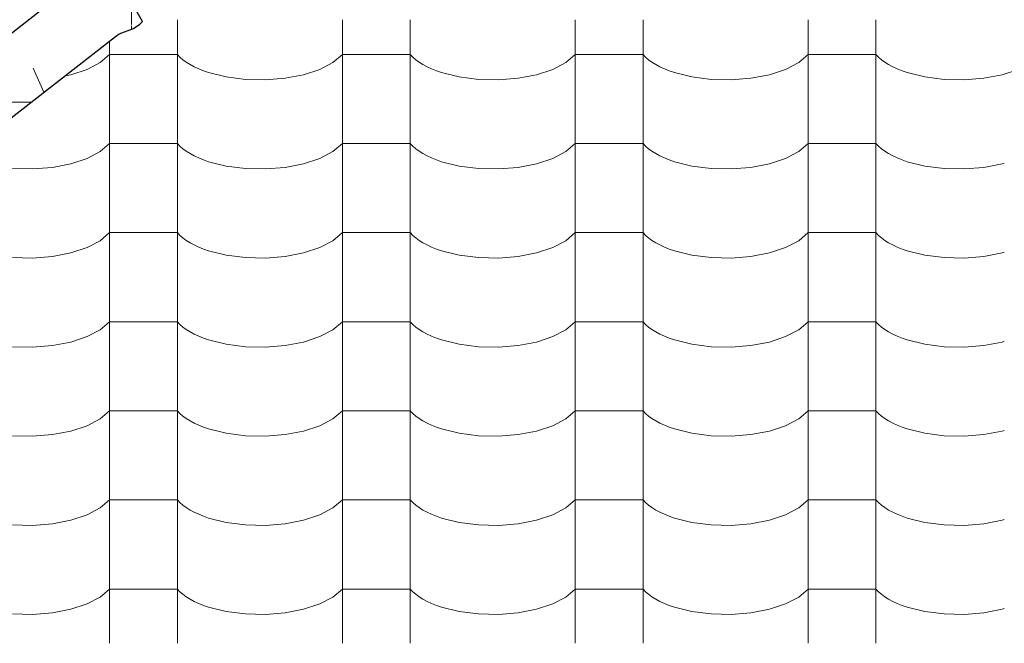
# Model space of a CAD drawing. Header units: millimetres. Extents: x -36478 to 31050, y -14815 to 11827.
# Tile 215 of 256: x -15970 to -15273, y 9166 to 9608. Entities that reach past the tile are written whole.
import ezdxf

# ---------------------------------------------------------------- set-up
doc = ezdxf.new("R2010")
doc.units = ezdxf.units.MM
doc.header["$MEASUREMENT"] = 0
doc.linetypes.add('Wipeout_Contour', pattern=[1000, 0, -1000])
for name, color, linetype in [('Nové_Konstrukce - krov', 7, 'Continuous'), ('Nové_Konstrukce - střechy a skořepiny', 7, 'Continuous'), ('Nové_Výplně - Povrchové', 7, 'Continuous')]:
    doc.layers.add(name, color=color, linetype=linetype)

# ---------------------------------------------------------------- blocks, each defined once
blk = doc.blocks.new('*X13')
at = {"layer": 'Nové_Výplně - Povrchové', "color": 21, "linetype": 'Continuous', "lineweight": 20, "true_color": 0xffaaaa}
for p, q in [((-15906.72, 9607.81), (-15906.72, 9544.94)), ((-15858.69, 9607.81), (-15858.69, 9544.94)), ((-15741.72, 9607.81), (-15741.72, 9544.94)), ((-15693.69, 9607.81), (-15693.69, 9544.94)), ((-15576.72, 9607.81), (-15576.72, 9544.94)), ((-15528.69, 9607.81), (-15528.69, 9544.94)), ((-15411.72, 9607.81), (-15411.72, 9544.94)), ((-15363.69, 9607.81), (-15363.69, 9544.94)), ((-15913.39, 9577.59), (-15906.72, 9583.28)), ((-15882.71, 9583.28), (-15906.72, 9583.28)), ((-15858.69, 9583.28), (-15882.71, 9583.28)), ((-15858.69, 9583.28), (-15856.86, 9581.39)), ((-15856.86, 9581.39), (-15854.74, 9579.56)), ((-15748.39, 9577.59), (-15741.72, 9583.28)), ((-15717.71, 9583.28), (-15741.72, 9583.28)), ((-15693.69, 9583.28), (-15717.71, 9583.28)), ((-15693.69, 9583.28), (-15691.86, 9581.39)), ((-15691.86, 9581.39), (-15689.74, 9579.56)), ((-15583.39, 9577.59), (-15576.72, 9583.28)), ((-15552.71, 9583.28), (-15576.72, 9583.28)), ((-15528.69, 9583.28), (-15552.71, 9583.28)), ((-15528.69, 9583.28), (-15526.86, 9581.39)), ((-15526.86, 9581.39), (-15524.74, 9579.56)), ((-15418.39, 9577.59), (-15411.72, 9583.28)), ((-15387.71, 9583.28), (-15411.72, 9583.28)), ((-15363.69, 9583.28), (-15387.71, 9583.28)), ((-15363.69, 9583.28), (-15361.86, 9581.39)), ((-15361.86, 9581.39), (-15359.74, 9579.56)), ((-15934.18, 9568.93), (-15922.7, 9572.73)), ((-15922.7, 9572.73), (-15913.39, 9577.59)), ((-15854.74, 9579.56), (-15852.34, 9577.8)), ((-15852.34, 9577.8), (-15849.65, 9576.13)), ((-15849.65, 9576.13), (-15846.71, 9574.55)), ((-15846.71, 9574.55), (-15843.53, 9573.07)), ((-15843.53, 9573.07), (-15840.12, 9571.7)), ((-15769.18, 9568.93), (-15757.7, 9572.73)), ((-15757.7, 9572.73), (-15748.39, 9577.59)), ((-15689.74, 9579.56), (-15687.34, 9577.8)), ((-15687.34, 9577.8), (-15684.65, 9576.13)), ((-15684.65, 9576.13), (-15681.71, 9574.55)), ((-15681.71, 9574.55), (-15678.53, 9573.07)), ((-15678.53, 9573.07), (-15675.12, 9571.7)), ((-15604.18, 9568.93), (-15592.7, 9572.73)), ((-15592.7, 9572.73), (-15583.39, 9577.59)), ((-15524.74, 9579.56), (-15522.34, 9577.8)), ((-15522.34, 9577.8), (-15519.65, 9576.13)), ((-15519.65, 9576.13), (-15516.71, 9574.55)), ((-15516.71, 9574.55), (-15513.53, 9573.07)), ((-15513.53, 9573.07), (-15510.12, 9571.7)), ((-15439.18, 9568.93), (-15427.7, 9572.73)), ((-15427.7, 9572.73), (-15418.39, 9577.59)), ((-15359.74, 9579.56), (-15357.34, 9577.8)), ((-15357.34, 9577.8), (-15354.65, 9576.13)), ((-15354.65, 9576.13), (-15351.71, 9574.55)), ((-15351.71, 9574.55), (-15348.53, 9573.07)), ((-15348.53, 9573.07), (-15345.12, 9571.7)), ((-15274.18, 9568.93), (-15262.7, 9572.73)), ((-15961.21, 9565.27), (-15947.24, 9566.41)), ((-15947.24, 9566.41), (-15934.18, 9568.93)), ((-15840.12, 9571.7), (-15836.5, 9570.45)), ((-15836.5, 9570.45), (-15824.05, 9567.35)), ((-15824.05, 9567.35), (-15810.39, 9565.59)), ((-15796.21, 9565.27), (-15782.24, 9566.41)), ((-15782.24, 9566.41), (-15769.18, 9568.93)), ((-15675.12, 9571.7), (-15671.5, 9570.45)), ((-15671.5, 9570.45), (-15659.05, 9567.35)), ((-15659.05, 9567.35), (-15645.39, 9565.59)), ((-15631.21, 9565.27), (-15617.24, 9566.41)), ((-15617.24, 9566.41), (-15604.18, 9568.93)), ((-15510.12, 9571.7), (-15506.5, 9570.45)), ((-15506.5, 9570.45), (-15494.05, 9567.35)), ((-15494.05, 9567.35), (-15480.39, 9565.59)), ((-15466.21, 9565.27), (-15452.24, 9566.41)), ((-15452.24, 9566.41), (-15439.18, 9568.93)), ((-15345.12, 9571.7), (-15341.5, 9570.45)), ((-15341.5, 9570.45), (-15329.05, 9567.35)), ((-15329.05, 9567.35), (-15315.39, 9565.59)), ((-15301.21, 9565.27), (-15287.24, 9566.41)), ((-15287.24, 9566.41), (-15274.18, 9568.93)), ((-15975.39, 9565.59), (-15961.21, 9565.27)), ((-15810.39, 9565.59), (-15796.21, 9565.27)), ((-15645.39, 9565.59), (-15631.21, 9565.27)), ((-15480.39, 9565.59), (-15466.21, 9565.27)), ((-15315.39, 9565.59), (-15301.21, 9565.27)), ((-15906.72, 9544.71), (-15906.72, 9481.83)), ((-15858.69, 9544.71), (-15858.69, 9481.83)), ((-15741.72, 9544.71), (-15741.72, 9481.83)), ((-15693.69, 9544.71), (-15693.69, 9481.83)), ((-15576.72, 9544.71), (-15576.72, 9481.83)), ((-15528.69, 9544.71), (-15528.69, 9481.83)), ((-15411.72, 9544.71), (-15411.72, 9481.83)), ((-15363.69, 9544.71), (-15363.69, 9481.83)), ((-15913.39, 9514.49), (-15906.72, 9520.18)), ((-15882.71, 9520.18), (-15906.72, 9520.18)), ((-15858.69, 9520.18), (-15882.71, 9520.18)), ((-15858.69, 9520.18), (-15856.86, 9518.28)), ((-15856.86, 9518.28), (-15854.74, 9516.45)), ((-15748.39, 9514.49), (-15741.72, 9520.18)), ((-15717.71, 9520.18), (-15741.72, 9520.18)), ((-15693.69, 9520.18), (-15717.71, 9520.18)), ((-15693.69, 9520.18), (-15691.86, 9518.28)), ((-15691.86, 9518.28), (-15689.74, 9516.45)), ((-15583.39, 9514.49), (-15576.72, 9520.18)), ((-15552.71, 9520.18), (-15576.72, 9520.18)), ((-15528.69, 9520.18), (-15552.71, 9520.18)), ((-15528.69, 9520.18), (-15526.86, 9518.28)), ((-15526.86, 9518.28), (-15524.74, 9516.45)), ((-15418.39, 9514.49), (-15411.72, 9520.18)), ((-15387.71, 9520.18), (-15411.72, 9520.18)), ((-15363.69, 9520.18), (-15387.71, 9520.18)), ((-15363.69, 9520.18), (-15361.86, 9518.28)), ((-15361.86, 9518.28), (-15359.74, 9516.45)), ((-15922.7, 9509.62), (-15913.39, 9514.49)), ((-15854.74, 9516.45), (-15852.34, 9514.7)), ((-15852.34, 9514.7), (-15849.65, 9513.03)), ((-15849.65, 9513.03), (-15846.71, 9511.45)), ((-15846.71, 9511.45), (-15843.53, 9509.97)), ((-15843.53, 9509.97), (-15840.12, 9508.6)), ((-15757.7, 9509.62), (-15748.39, 9514.49)), ((-15689.74, 9516.45), (-15687.34, 9514.7)), ((-15687.34, 9514.7), (-15684.65, 9513.03)), ((-15684.65, 9513.03), (-15681.71, 9511.45)), ((-15681.71, 9511.45), (-15678.53, 9509.97)), ((-15678.53, 9509.97), (-15675.12, 9508.6)), ((-15592.7, 9509.62), (-15583.39, 9514.49)), ((-15524.74, 9516.45), (-15522.34, 9514.7)), ((-15522.34, 9514.7), (-15519.65, 9513.03)), ((-15519.65, 9513.03), (-15516.71, 9511.45)), ((-15516.71, 9511.45), (-15513.53, 9509.97)), ((-15513.53, 9509.97), (-15510.12, 9508.6)), ((-15427.7, 9509.62), (-15418.39, 9514.49)), ((-15359.74, 9516.45), (-15357.34, 9514.7)), ((-15357.34, 9514.7), (-15354.65, 9513.03)), ((-15354.65, 9513.03), (-15351.71, 9511.45)), ((-15351.71, 9511.45), (-15348.53, 9509.97)), ((-15348.53, 9509.97), (-15345.12, 9508.6)), ((-15961.21, 9502.17), (-15947.24, 9503.3)), ((-15947.24, 9503.3), (-15934.18, 9505.83)), ((-15934.18, 9505.83), (-15922.7, 9509.62)), ((-15840.12, 9508.6), (-15836.5, 9507.35)), ((-15836.5, 9507.35), (-15824.05, 9504.24)), ((-15824.05, 9504.24), (-15810.39, 9502.49)), ((-15796.21, 9502.17), (-15782.24, 9503.3)), ((-15782.24, 9503.3), (-15769.18, 9505.83)), ((-15769.18, 9505.83), (-15757.7, 9509.62)), ((-15675.12, 9508.6), (-15671.5, 9507.35)), ((-15671.5, 9507.35), (-15659.05, 9504.24)), ((-15659.05, 9504.24), (-15645.39, 9502.49)), ((-15631.21, 9502.17), (-15617.24, 9503.3)), ((-15617.24, 9503.3), (-15604.18, 9505.83)), ((-15604.18, 9505.83), (-15592.7, 9509.62)), ((-15510.12, 9508.6), (-15506.5, 9507.35)), ((-15506.5, 9507.35), (-15494.05, 9504.24)), ((-15494.05, 9504.24), (-15480.39, 9502.49)), ((-15466.21, 9502.17), (-15452.24, 9503.3)), ((-15452.24, 9503.3), (-15439.18, 9505.83)), ((-15439.18, 9505.83), (-15427.7, 9509.62)), ((-15345.12, 9508.6), (-15341.5, 9507.35)), ((-15341.5, 9507.35), (-15329.05, 9504.24)), ((-15329.05, 9504.24), (-15315.39, 9502.49)), ((-15301.21, 9502.17), (-15287.24, 9503.3)), ((-15287.24, 9503.3), (-15274.18, 9505.83)), ((-15274.18, 9505.83), (-15272.68, 9506.32)), ((-15975.39, 9502.49), (-15961.21, 9502.17)), ((-15810.39, 9502.49), (-15796.21, 9502.17)), ((-15645.39, 9502.49), (-15631.21, 9502.17)), ((-15480.39, 9502.49), (-15466.21, 9502.17)), ((-15315.39, 9502.49), (-15301.21, 9502.17)), ((-15906.72, 9481.6), (-15906.72, 9418.73)), ((-15858.69, 9481.6), (-15858.69, 9418.73)), ((-15741.72, 9481.6), (-15741.72, 9418.73)), ((-15693.69, 9481.6), (-15693.69, 9418.73)), ((-15576.72, 9481.6), (-15576.72, 9418.73)), ((-15528.69, 9481.6), (-15528.69, 9418.73)), ((-15411.72, 9481.6), (-15411.72, 9418.73)), ((-15363.69, 9481.6), (-15363.69, 9418.73)), ((-15913.39, 9451.38), (-15906.72, 9457.07)), ((-15882.71, 9457.07), (-15906.72, 9457.07)), ((-15858.69, 9457.07), (-15882.71, 9457.07)), ((-15858.69, 9457.07), (-15856.86, 9455.18)), ((-15856.86, 9455.18), (-15854.74, 9453.35)), ((-15748.39, 9451.38), (-15741.72, 9457.07)), ((-15717.71, 9457.07), (-15741.72, 9457.07)), ((-15693.69, 9457.07), (-15717.71, 9457.07)), ((-15693.69, 9457.07), (-15691.86, 9455.18)), ((-15691.86, 9455.18), (-15689.74, 9453.35)), ((-15583.39, 9451.38), (-15576.72, 9457.07)), ((-15552.71, 9457.07), (-15576.72, 9457.07)), ((-15528.69, 9457.07), (-15552.71, 9457.07)), ((-15528.69, 9457.07), (-15526.86, 9455.18)), ((-15526.86, 9455.18), (-15524.74, 9453.35)), ((-15418.39, 9451.38), (-15411.72, 9457.07)), ((-15387.71, 9457.07), (-15411.72, 9457.07)), ((-15363.69, 9457.07), (-15387.71, 9457.07)), ((-15363.69, 9457.07), (-15361.86, 9455.18)), ((-15361.86, 9455.18), (-15359.74, 9453.35)), ((-15922.7, 9446.52), (-15913.39, 9451.38)), ((-15854.74, 9453.35), (-15852.34, 9451.59)), ((-15852.34, 9451.59), (-15849.65, 9449.92)), ((-15849.65, 9449.92), (-15846.71, 9448.34)), ((-15846.71, 9448.34), (-15843.53, 9446.86)), ((-15757.7, 9446.52), (-15748.39, 9451.38)), ((-15689.74, 9453.35), (-15687.34, 9451.59)), ((-15687.34, 9451.59), (-15684.65, 9449.92)), ((-15684.65, 9449.92), (-15681.71, 9448.34)), ((-15681.71, 9448.34), (-15678.53, 9446.86)), ((-15592.7, 9446.52), (-15583.39, 9451.38)), ((-15524.74, 9453.35), (-15522.34, 9451.59)), ((-15522.34, 9451.59), (-15519.65, 9449.92)), ((-15519.65, 9449.92), (-15516.71, 9448.34)), ((-15516.71, 9448.34), (-15513.53, 9446.86)), ((-15427.7, 9446.52), (-15418.39, 9451.38)), ((-15359.74, 9453.35), (-15357.34, 9451.59)), ((-15357.34, 9451.59), (-15354.65, 9449.92)), ((-15354.65, 9449.92), (-15351.71, 9448.34)), ((-15351.71, 9448.34), (-15348.53, 9446.86)), ((-15961.21, 9439.06), (-15947.24, 9440.2)), ((-15947.24, 9440.2), (-15934.18, 9442.72)), ((-15934.18, 9442.72), (-15922.7, 9446.52)), ((-15843.53, 9446.86), (-15840.12, 9445.49)), ((-15840.12, 9445.49), (-15836.5, 9444.24)), ((-15836.5, 9444.24), (-15824.05, 9441.14)), ((-15824.05, 9441.14), (-15810.39, 9439.38)), ((-15796.21, 9439.06), (-15782.24, 9440.2)), ((-15782.24, 9440.2), (-15769.18, 9442.72)), ((-15769.18, 9442.72), (-15757.7, 9446.52)), ((-15678.53, 9446.86), (-15675.12, 9445.49)), ((-15675.12, 9445.49), (-15671.5, 9444.24)), ((-15671.5, 9444.24), (-15659.05, 9441.14)), ((-15659.05, 9441.14), (-15645.39, 9439.38)), ((-15631.21, 9439.06), (-15617.24, 9440.2)), ((-15617.24, 9440.2), (-15604.18, 9442.72)), ((-15604.18, 9442.72), (-15592.7, 9446.52)), ((-15513.53, 9446.86), (-15510.12, 9445.49)), ((-15510.12, 9445.49), (-15506.5, 9444.24)), ((-15506.5, 9444.24), (-15494.05, 9441.14)), ((-15494.05, 9441.14), (-15480.39, 9439.38)), ((-15466.21, 9439.06), (-15452.24, 9440.2)), ((-15452.24, 9440.2), (-15439.18, 9442.72)), ((-15439.18, 9442.72), (-15427.7, 9446.52)), ((-15348.53, 9446.86), (-15345.12, 9445.49)), ((-15345.12, 9445.49), (-15341.5, 9444.24)), ((-15341.5, 9444.24), (-15329.05, 9441.14)), ((-15329.05, 9441.14), (-15315.39, 9439.38)), ((-15301.21, 9439.06), (-15287.24, 9440.2)), ((-15287.24, 9440.2), (-15274.18, 9442.72)), ((-15274.18, 9442.72), (-15272.68, 9443.22)), ((-15975.39, 9439.38), (-15961.21, 9439.06)), ((-15810.39, 9439.38), (-15796.21, 9439.06)), ((-15645.39, 9439.38), (-15631.21, 9439.06)), ((-15480.39, 9439.38), (-15466.21, 9439.06)), ((-15315.39, 9439.38), (-15301.21, 9439.06)), ((-15906.72, 9418.5), (-15906.72, 9355.62)), ((-15858.69, 9418.5), (-15858.69, 9355.62)), ((-15741.72, 9418.5), (-15741.72, 9355.62)), ((-15693.69, 9418.5), (-15693.69, 9355.62)), ((-15576.72, 9418.5), (-15576.72, 9355.62)), ((-15528.69, 9418.5), (-15528.69, 9355.62)), ((-15411.72, 9418.5), (-15411.72, 9355.62)), ((-15363.69, 9418.5), (-15363.69, 9355.62)), ((-15913.39, 9388.28), (-15906.72, 9393.97)), ((-15882.71, 9393.97), (-15906.72, 9393.97)), ((-15858.69, 9393.97), (-15882.71, 9393.97)), ((-15858.69, 9393.97), (-15856.86, 9392.07)), ((-15856.86, 9392.07), (-15854.74, 9390.24)), ((-15748.39, 9388.28), (-15741.72, 9393.97)), ((-15717.71, 9393.97), (-15741.72, 9393.97)), ((-15693.69, 9393.97), (-15717.71, 9393.97)), ((-15693.69, 9393.97), (-15691.86, 9392.07)), ((-15691.86, 9392.07), (-15689.74, 9390.24)), ((-15583.39, 9388.28), (-15576.72, 9393.97)), ((-15552.71, 9393.97), (-15576.72, 9393.97)), ((-15528.69, 9393.97), (-15552.71, 9393.97)), ((-15528.69, 9393.97), (-15526.86, 9392.07)), ((-15526.86, 9392.07), (-15524.74, 9390.24)), ((-15418.39, 9388.28), (-15411.72, 9393.97)), ((-15387.71, 9393.97), (-15411.72, 9393.97)), ((-15363.69, 9393.97), (-15387.71, 9393.97)), ((-15363.69, 9393.97), (-15361.86, 9392.07)), ((-15361.86, 9392.07), (-15359.74, 9390.24)), ((-15922.7, 9383.41), (-15913.39, 9388.28)), ((-15854.74, 9390.24), (-15852.34, 9388.49)), ((-15852.34, 9388.49), (-15849.65, 9386.82)), ((-15849.65, 9386.82), (-15846.71, 9385.24)), ((-15846.71, 9385.24), (-15843.53, 9383.76)), ((-15757.7, 9383.41), (-15748.39, 9388.28)), ((-15689.74, 9390.24), (-15687.34, 9388.49)), ((-15687.34, 9388.49), (-15684.65, 9386.82)), ((-15684.65, 9386.82), (-15681.71, 9385.24)), ((-15681.71, 9385.24), (-15678.53, 9383.76)), ((-15592.7, 9383.41), (-15583.39, 9388.28)), ((-15524.74, 9390.24), (-15522.34, 9388.49)), ((-15522.34, 9388.49), (-15519.65, 9386.82)), ((-15519.65, 9386.82), (-15516.71, 9385.24)), ((-15516.71, 9385.24), (-15513.53, 9383.76)), ((-15427.7, 9383.41), (-15418.39, 9388.28)), ((-15359.74, 9390.24), (-15357.34, 9388.49)), ((-15357.34, 9388.49), (-15354.65, 9386.82)), ((-15354.65, 9386.82), (-15351.71, 9385.24)), ((-15351.71, 9385.24), (-15348.53, 9383.76)), ((-15947.24, 9377.09), (-15934.18, 9379.62)), ((-15934.18, 9379.62), (-15922.7, 9383.41)), ((-15843.53, 9383.76), (-15840.12, 9382.39)), ((-15840.12, 9382.39), (-15836.5, 9381.14)), ((-15836.5, 9381.14), (-15824.05, 9378.03)), ((-15824.05, 9378.03), (-15810.39, 9376.28)), ((-15782.24, 9377.09), (-15769.18, 9379.62)), ((-15769.18, 9379.62), (-15757.7, 9383.41)), ((-15678.53, 9383.76), (-15675.12, 9382.39)), ((-15675.12, 9382.39), (-15671.5, 9381.14)), ((-15671.5, 9381.14), (-15659.05, 9378.03)), ((-15659.05, 9378.03), (-15645.39, 9376.28)), ((-15617.24, 9377.09), (-15604.18, 9379.62)), ((-15604.18, 9379.62), (-15592.7, 9383.41)), ((-15513.53, 9383.76), (-15510.12, 9382.39)), ((-15510.12, 9382.39), (-15506.5, 9381.14)), ((-15506.5, 9381.14), (-15494.05, 9378.03)), ((-15494.05, 9378.03), (-15480.39, 9376.28)), ((-15452.24, 9377.09), (-15439.18, 9379.62)), ((-15439.18, 9379.62), (-15427.7, 9383.41)), ((-15348.53, 9383.76), (-15345.12, 9382.39)), ((-15345.12, 9382.39), (-15341.5, 9381.14)), ((-15341.5, 9381.14), (-15329.05, 9378.03)), ((-15329.05, 9378.03), (-15315.39, 9376.28)), ((-15287.24, 9377.09), (-15274.18, 9379.62)), ((-15274.18, 9379.62), (-15272.68, 9380.11)), ((-15975.39, 9376.28), (-15961.21, 9375.96)), ((-15961.21, 9375.96), (-15947.24, 9377.09)), ((-15810.39, 9376.28), (-15796.21, 9375.96)), ((-15796.21, 9375.96), (-15782.24, 9377.09)), ((-15645.39, 9376.28), (-15631.21, 9375.96)), ((-15631.21, 9375.96), (-15617.24, 9377.09)), ((-15480.39, 9376.28), (-15466.21, 9375.96)), ((-15466.21, 9375.96), (-15452.24, 9377.09)), ((-15315.39, 9376.28), (-15301.21, 9375.96)), ((-15301.21, 9375.96), (-15287.24, 9377.09)), ((-15906.72, 9355.39), (-15906.72, 9292.52)), ((-15858.69, 9355.39), (-15858.69, 9292.52)), ((-15741.72, 9355.39), (-15741.72, 9292.52)), ((-15693.69, 9355.39), (-15693.69, 9292.52)), ((-15576.72, 9355.39), (-15576.72, 9292.52)), ((-15528.69, 9355.39), (-15528.69, 9292.52)), ((-15411.72, 9355.39), (-15411.72, 9292.52)), ((-15363.69, 9355.39), (-15363.69, 9292.52)), ((-15913.39, 9325.17), (-15906.72, 9330.86)), ((-15882.71, 9330.86), (-15906.72, 9330.86)), ((-15858.69, 9330.86), (-15882.71, 9330.86)), ((-15858.69, 9330.86), (-15856.86, 9328.97)), ((-15856.86, 9328.97), (-15854.74, 9327.14)), ((-15748.39, 9325.17), (-15741.72, 9330.86)), ((-15717.71, 9330.86), (-15741.72, 9330.86)), ((-15693.69, 9330.86), (-15717.71, 9330.86)), ((-15693.69, 9330.86), (-15691.86, 9328.97)), ((-15691.86, 9328.97), (-15689.74, 9327.14)), ((-15583.39, 9325.17), (-15576.72, 9330.86)), ((-15552.71, 9330.86), (-15576.72, 9330.86)), ((-15528.69, 9330.86), (-15552.71, 9330.86)), ((-15528.69, 9330.86), (-15526.86, 9328.97)), ((-15526.86, 9328.97), (-15524.74, 9327.14)), ((-15418.39, 9325.17), (-15411.72, 9330.86)), ((-15387.71, 9330.86), (-15411.72, 9330.86)), ((-15363.69, 9330.86), (-15387.71, 9330.86)), ((-15363.69, 9330.86), (-15361.86, 9328.97)), ((-15361.86, 9328.97), (-15359.74, 9327.14)), ((-15922.7, 9320.31), (-15913.39, 9325.17)), ((-15854.74, 9327.14), (-15852.34, 9325.38)), ((-15852.34, 9325.38), (-15849.65, 9323.71)), ((-15849.65, 9323.71), (-15846.71, 9322.13)), ((-15846.71, 9322.13), (-15843.53, 9320.65)), ((-15757.7, 9320.31), (-15748.39, 9325.17)), ((-15689.74, 9327.14), (-15687.34, 9325.38)), ((-15687.34, 9325.38), (-15684.65, 9323.71)), ((-15684.65, 9323.71), (-15681.71, 9322.13)), ((-15681.71, 9322.13), (-15678.53, 9320.65)), ((-15592.7, 9320.31), (-15583.39, 9325.17)), ((-15524.74, 9327.14), (-15522.34, 9325.38)), ((-15522.34, 9325.38), (-15519.65, 9323.71)), ((-15519.65, 9323.71), (-15516.71, 9322.13)), ((-15516.71, 9322.13), (-15513.53, 9320.65)), ((-15427.7, 9320.31), (-15418.39, 9325.17)), ((-15359.74, 9327.14), (-15357.34, 9325.38)), ((-15357.34, 9325.38), (-15354.65, 9323.71)), ((-15354.65, 9323.71), (-15351.71, 9322.13)), ((-15351.71, 9322.13), (-15348.53, 9320.65)), ((-15947.24, 9313.99), (-15934.18, 9316.51)), ((-15934.18, 9316.51), (-15922.7, 9320.31)), ((-15843.53, 9320.65), (-15840.12, 9319.28)), ((-15840.12, 9319.28), (-15836.5, 9318.03)), ((-15836.5, 9318.03), (-15824.05, 9314.93)), ((-15824.05, 9314.93), (-15810.39, 9313.17)), ((-15782.24, 9313.99), (-15769.18, 9316.51)), ((-15769.18, 9316.51), (-15757.7, 9320.31)), ((-15678.53, 9320.65), (-15675.12, 9319.28)), ((-15675.12, 9319.28), (-15671.5, 9318.03)), ((-15671.5, 9318.03), (-15659.05, 9314.93)), ((-15659.05, 9314.93), (-15645.39, 9313.17)), ((-15617.24, 9313.99), (-15604.18, 9316.51)), ((-15604.18, 9316.51), (-15592.7, 9320.31)), ((-15513.53, 9320.65), (-15510.12, 9319.28)), ((-15510.12, 9319.28), (-15506.5, 9318.03)), ((-15506.5, 9318.03), (-15494.05, 9314.93)), ((-15494.05, 9314.93), (-15480.39, 9313.17)), ((-15452.24, 9313.99), (-15439.18, 9316.51)), ((-15439.18, 9316.51), (-15427.7, 9320.31)), ((-15348.53, 9320.65), (-15345.12, 9319.28)), ((-15345.12, 9319.28), (-15341.5, 9318.03)), ((-15341.5, 9318.03), (-15329.05, 9314.93)), ((-15329.05, 9314.93), (-15315.39, 9313.17)), ((-15287.24, 9313.99), (-15274.18, 9316.51)), ((-15274.18, 9316.51), (-15272.68, 9317.01)), ((-15975.39, 9313.17), (-15961.21, 9312.85)), ((-15961.21, 9312.85), (-15947.24, 9313.99)), ((-15810.39, 9313.17), (-15796.21, 9312.85)), ((-15796.21, 9312.85), (-15782.24, 9313.99)), ((-15645.39, 9313.17), (-15631.21, 9312.85)), ((-15631.21, 9312.85), (-15617.24, 9313.99)), ((-15480.39, 9313.17), (-15466.21, 9312.85)), ((-15466.21, 9312.85), (-15452.24, 9313.99)), ((-15315.39, 9313.17), (-15301.21, 9312.85)), ((-15301.21, 9312.85), (-15287.24, 9313.99)), ((-15906.72, 9292.29), (-15906.72, 9229.41)), ((-15858.69, 9292.29), (-15858.69, 9229.41)), ((-15741.72, 9292.29), (-15741.72, 9229.41)), ((-15693.69, 9292.29), (-15693.69, 9229.41)), ((-15576.72, 9292.29), (-15576.72, 9229.41)), ((-15528.69, 9292.29), (-15528.69, 9229.41)), ((-15411.72, 9292.29), (-15411.72, 9229.41)), ((-15363.69, 9292.29), (-15363.69, 9229.41)), ((-15913.39, 9262.07), (-15906.72, 9267.76)), ((-15882.71, 9267.76), (-15906.72, 9267.76)), ((-15858.69, 9267.76), (-15882.71, 9267.76)), ((-15858.69, 9267.76), (-15856.86, 9265.86)), ((-15856.86, 9265.86), (-15854.74, 9264.03)), ((-15748.39, 9262.07), (-15741.72, 9267.76)), ((-15717.71, 9267.76), (-15741.72, 9267.76)), ((-15693.69, 9267.76), (-15717.71, 9267.76)), ((-15693.69, 9267.76), (-15691.86, 9265.86)), ((-15691.86, 9265.86), (-15689.74, 9264.03)), ((-15583.39, 9262.07), (-15576.72, 9267.76)), ((-15552.71, 9267.76), (-15576.72, 9267.76)), ((-15528.69, 9267.76), (-15552.71, 9267.76)), ((-15528.69, 9267.76), (-15526.86, 9265.86)), ((-15526.86, 9265.86), (-15524.74, 9264.03)), ((-15418.39, 9262.07), (-15411.72, 9267.76)), ((-15387.71, 9267.76), (-15411.72, 9267.76)), ((-15363.69, 9267.76), (-15387.71, 9267.76)), ((-15363.69, 9267.76), (-15361.86, 9265.86)), ((-15361.86, 9265.86), (-15359.74, 9264.03)), ((-15922.7, 9257.2), (-15913.39, 9262.07)), ((-15854.74, 9264.03), (-15852.34, 9262.28)), ((-15852.34, 9262.28), (-15849.65, 9260.61)), ((-15849.65, 9260.61), (-15846.71, 9259.03)), ((-15846.71, 9259.03), (-15843.53, 9257.55)), ((-15757.7, 9257.2), (-15748.39, 9262.07)), ((-15689.74, 9264.03), (-15687.34, 9262.28)), ((-15687.34, 9262.28), (-15684.65, 9260.61)), ((-15684.65, 9260.61), (-15681.71, 9259.03)), ((-15681.71, 9259.03), (-15678.53, 9257.55)), ((-15592.7, 9257.2), (-15583.39, 9262.07)), ((-15524.74, 9264.03), (-15522.34, 9262.28)), ((-15522.34, 9262.28), (-15519.65, 9260.61)), ((-15519.65, 9260.61), (-15516.71, 9259.03)), ((-15516.71, 9259.03), (-15513.53, 9257.55)), ((-15427.7, 9257.2), (-15418.39, 9262.07)), ((-15359.74, 9264.03), (-15357.34, 9262.28)), ((-15357.34, 9262.28), (-15354.65, 9260.61)), ((-15354.65, 9260.61), (-15351.71, 9259.03)), ((-15351.71, 9259.03), (-15348.53, 9257.55)), ((-15947.24, 9250.88), (-15934.18, 9253.41)), ((-15934.18, 9253.41), (-15922.7, 9257.2)), ((-15843.53, 9257.55), (-15840.12, 9256.18)), ((-15840.12, 9256.18), (-15836.5, 9254.93)), ((-15836.5, 9254.93), (-15824.05, 9251.82)), ((-15824.05, 9251.82), (-15810.39, 9250.07)), ((-15782.24, 9250.88), (-15769.18, 9253.41)), ((-15769.18, 9253.41), (-15757.7, 9257.2)), ((-15678.53, 9257.55), (-15675.12, 9256.18)), ((-15675.12, 9256.18), (-15671.5, 9254.93)), ((-15671.5, 9254.93), (-15659.05, 9251.82)), ((-15659.05, 9251.82), (-15645.39, 9250.07)), ((-15617.24, 9250.88), (-15604.18, 9253.41)), ((-15604.18, 9253.41), (-15592.7, 9257.2)), ((-15513.53, 9257.55), (-15510.12, 9256.18)), ((-15510.12, 9256.18), (-15506.5, 9254.93)), ((-15506.5, 9254.93), (-15494.05, 9251.82)), ((-15494.05, 9251.82), (-15480.39, 9250.07)), ((-15452.24, 9250.88), (-15439.18, 9253.41)), ((-15439.18, 9253.41), (-15427.7, 9257.2)), ((-15348.53, 9257.55), (-15345.12, 9256.18)), ((-15345.12, 9256.18), (-15341.5, 9254.93)), ((-15341.5, 9254.93), (-15329.05, 9251.82)), ((-15329.05, 9251.82), (-15315.39, 9250.07)), ((-15287.24, 9250.88), (-15274.18, 9253.41)), ((-15274.18, 9253.41), (-15272.68, 9253.9)), ((-15975.39, 9250.07), (-15961.21, 9249.75)), ((-15961.21, 9249.75), (-15947.24, 9250.88)), ((-15810.39, 9250.07), (-15796.21, 9249.75)), ((-15796.21, 9249.75), (-15782.24, 9250.88)), ((-15645.39, 9250.07), (-15631.21, 9249.75)), ((-15631.21, 9249.75), (-15617.24, 9250.88)), ((-15480.39, 9250.07), (-15466.21, 9249.75)), ((-15466.21, 9249.75), (-15452.24, 9250.88)), ((-15315.39, 9250.07), (-15301.21, 9249.75)), ((-15301.21, 9249.75), (-15287.24, 9250.88)), ((-15906.72, 9229.18), (-15906.72, 9166.31)), ((-15858.69, 9229.18), (-15858.69, 9166.31)), ((-15741.72, 9229.18), (-15741.72, 9166.31)), ((-15693.69, 9229.18), (-15693.69, 9166.31)), ((-15576.72, 9229.18), (-15576.72, 9166.31)), ((-15528.69, 9229.18), (-15528.69, 9166.31)), ((-15411.72, 9229.18), (-15411.72, 9166.31)), ((-15363.69, 9229.18), (-15363.69, 9166.31)), ((-15913.39, 9198.96), (-15906.72, 9204.65)), ((-15882.71, 9204.65), (-15906.72, 9204.65)), ((-15858.69, 9204.65), (-15882.71, 9204.65)), ((-15858.69, 9204.65), (-15856.86, 9202.76)), ((-15748.39, 9198.96), (-15741.72, 9204.65)), ((-15717.71, 9204.65), (-15741.72, 9204.65)), ((-15693.69, 9204.65), (-15717.71, 9204.65)), ((-15693.69, 9204.65), (-15691.86, 9202.76)), ((-15583.39, 9198.96), (-15576.72, 9204.65)), ((-15552.71, 9204.65), (-15576.72, 9204.65)), ((-15528.69, 9204.65), (-15552.71, 9204.65)), ((-15528.69, 9204.65), (-15526.86, 9202.76)), ((-15418.39, 9198.96), (-15411.72, 9204.65)), ((-15387.71, 9204.65), (-15411.72, 9204.65)), ((-15363.69, 9204.65), (-15387.71, 9204.65)), ((-15363.69, 9204.65), (-15361.86, 9202.76)), ((-15922.7, 9194.1), (-15913.39, 9198.96)), ((-15856.86, 9202.76), (-15854.74, 9200.93)), ((-15854.74, 9200.93), (-15852.34, 9199.17)), ((-15852.34, 9199.17), (-15849.65, 9197.5)), ((-15849.65, 9197.5), (-15846.71, 9195.92)), ((-15846.71, 9195.92), (-15843.53, 9194.45)), ((-15757.7, 9194.1), (-15748.39, 9198.96)), ((-15691.86, 9202.76), (-15689.74, 9200.93)), ((-15689.74, 9200.93), (-15687.34, 9199.17)), ((-15687.34, 9199.17), (-15684.65, 9197.5)), ((-15684.65, 9197.5), (-15681.71, 9195.92)), ((-15681.71, 9195.92), (-15678.53, 9194.45)), ((-15592.7, 9194.1), (-15583.39, 9198.96)), ((-15526.86, 9202.76), (-15524.74, 9200.93)), ((-15524.74, 9200.93), (-15522.34, 9199.17)), ((-15522.34, 9199.17), (-15519.65, 9197.5)), ((-15519.65, 9197.5), (-15516.71, 9195.92)), ((-15516.71, 9195.92), (-15513.53, 9194.45)), ((-15427.7, 9194.1), (-15418.39, 9198.96)), ((-15361.86, 9202.76), (-15359.74, 9200.93)), ((-15359.74, 9200.93), (-15357.34, 9199.17)), ((-15357.34, 9199.17), (-15354.65, 9197.5)), ((-15354.65, 9197.5), (-15351.71, 9195.92)), ((-15351.71, 9195.92), (-15348.53, 9194.45)), ((-15947.24, 9187.78), (-15934.18, 9190.3)), ((-15934.18, 9190.3), (-15922.7, 9194.1)), ((-15843.53, 9194.45), (-15840.12, 9193.08)), ((-15840.12, 9193.08), (-15836.5, 9191.82)), ((-15836.5, 9191.82), (-15824.05, 9188.72)), ((-15782.24, 9187.78), (-15769.18, 9190.3)), ((-15769.18, 9190.3), (-15757.7, 9194.1)), ((-15678.53, 9194.45), (-15675.12, 9193.08)), ((-15675.12, 9193.08), (-15671.5, 9191.82)), ((-15671.5, 9191.82), (-15659.05, 9188.72)), ((-15617.24, 9187.78), (-15604.18, 9190.3)), ((-15604.18, 9190.3), (-15592.7, 9194.1)), ((-15513.53, 9194.45), (-15510.12, 9193.08)), ((-15510.12, 9193.08), (-15506.5, 9191.82)), ((-15506.5, 9191.82), (-15494.05, 9188.72)), ((-15452.24, 9187.78), (-15439.18, 9190.3)), ((-15439.18, 9190.3), (-15427.7, 9194.1)), ((-15348.53, 9194.45), (-15345.12, 9193.08)), ((-15345.12, 9193.08), (-15341.5, 9191.82)), ((-15341.5, 9191.82), (-15329.05, 9188.72)), ((-15287.24, 9187.78), (-15274.18, 9190.3)), ((-15274.18, 9190.3), (-15272.68, 9190.8)), ((-15975.39, 9186.96), (-15961.21, 9186.64)), ((-15961.21, 9186.64), (-15947.24, 9187.78)), ((-15824.05, 9188.72), (-15810.39, 9186.96)), ((-15810.39, 9186.96), (-15796.21, 9186.64)), ((-15796.21, 9186.64), (-15782.24, 9187.78)), ((-15659.05, 9188.72), (-15645.39, 9186.96)), ((-15645.39, 9186.96), (-15631.21, 9186.64)), ((-15631.21, 9186.64), (-15617.24, 9187.78)), ((-15494.05, 9188.72), (-15480.39, 9186.96)), ((-15480.39, 9186.96), (-15466.21, 9186.64)), ((-15466.21, 9186.64), (-15452.24, 9187.78)), ((-15329.05, 9188.72), (-15315.39, 9186.96)), ((-15315.39, 9186.96), (-15301.21, 9186.64)), ((-15301.21, 9186.64), (-15287.24, 9187.78))]:
    blk.add_line(p, q, dxfattribs=at)
blk = doc.blocks.new('výplň_6_1', base_point=(0, 0))
at = {"layer": 'Nové_Výplně - Povrchové', "color": 21, "linetype": 'Continuous', "lineweight": 20, "true_color": 0xffaaaa}
blk.add_blockref('*X13', (0, 0), dxfattribs=at)
blk = doc.blocks.new('výplň_1051_1', base_point=(0, 0))
at = {"color": 254, "linetype": 'Wipeout_Contour', "lineweight": 0, "ltscale": 74323.544218}
blk.add_wipeout([(-15902.59, 9595.96), (-15899.96, 9598.01), (-15908.96, 9613.99), (-15911.59, 9611.94)], dxfattribs=at).dxf.layer = 'Nové_Výplně - Povrchové'
blk = doc.blocks.new('*X2105')
at = {"layer": 'Nové_Výplně - Povrchové', "color": 21, "linetype": 'Continuous', "lineweight": 20, "true_color": 0xffaaaa}
for p, q in [((-15891.27, 9604.42), (-15891.27, 9604.06)), ((-15891.27, 9603.56), (-15891.27, 9601.19))]:
    blk.add_line(p, q, dxfattribs=at)
blk = doc.blocks.new('výplň_1052_1', base_point=(0, 0))
at = {"color": 254, "linetype": 'Wipeout_Contour', "lineweight": 0, "ltscale": 74309.275981}
blk.add_wipeout([(-15899.78, 9619.54), (-15908.96, 9613.99), (-15899.96, 9598.01), (-15889.76, 9601.74)], dxfattribs=at).dxf.layer = 'Nové_Výplně - Povrchové'
at = {"layer": 'Nové_Výplně - Povrchové', "color": 21, "linetype": 'Continuous', "lineweight": 20, "true_color": 0xffaaaa}
blk.add_blockref('*X2105', (0, 0), dxfattribs=at)
blk = doc.blocks.new('*X2107')
at = {"layer": 'Nové_Výplně - Povrchové', "color": 21, "linetype": 'Continuous', "lineweight": 20, "true_color": 0xffaaaa}
blk.add_line((-15891.27, 9615.55), (-15891.27, 9604.42), dxfattribs=at)
blk = doc.blocks.new('výplň_1053_1', base_point=(0, 0))
at = {"color": 254, "linetype": 'Wipeout_Contour', "lineweight": 0, "ltscale": 74293.086748}
blk.add_wipeout([(-15889.76, 9601.74), (-15885.19, 9604.74), (-15895.34, 9622.79), (-15899.78, 9619.54)], dxfattribs=at).dxf.layer = 'Nové_Výplně - Povrchové'
at = {"layer": 'Nové_Výplně - Povrchové', "color": 21, "linetype": 'Continuous', "lineweight": 20, "true_color": 0xffaaaa}
blk.add_blockref('*X2107', (0, 0), dxfattribs=at)
blk = doc.blocks.new('výplň_1054_1', base_point=(0, 0))
at = {"color": 254, "linetype": 'Wipeout_Contour', "lineweight": 0, "ltscale": 74287.36745}
blk.add_wipeout([(-15885.19, 9604.74), (-15883.37, 9606.76), (-15893.38, 9624.54), (-15895.34, 9622.79)], dxfattribs=at).dxf.layer = 'Nové_Výplně - Povrchové'
blk = doc.blocks.new('*X2145')
at = {"layer": 'Nové_Výplně - Povrchové', "color": 21, "linetype": 'Continuous', "lineweight": 20, "true_color": 0xffaaaa}
for p, q in [((-16008.23, 9560.18), (-16008.23, 9536.78)), ((-16021.93, 9549.53), (-16008.23, 9549.53)), ((-16003.44, 9540.51), (-16008.23, 9549.53))]:
    blk.add_line(p, q, dxfattribs=at)
blk = doc.blocks.new('výplň_1072_1', base_point=(0, 0))
at = {"color": 254, "linetype": 'Wipeout_Contour', "lineweight": 0, "ltscale": 74508.837586}
blk.add_wipeout([(-15922.74, 9626.67), (-16050, 9527.7), (-16038.84, 9512.97), (-15911.59, 9611.94)], dxfattribs=at).dxf.layer = 'Nové_Výplně - Povrchové'
at = {"layer": 'Nové_Výplně - Povrchové', "color": 21, "linetype": 'Continuous', "lineweight": 20, "true_color": 0xffaaaa}
blk.add_blockref('*X2145', (0, 0), dxfattribs=at)
blk = doc.blocks.new('*X2147')
at = {"layer": 'Nové_Výplně - Povrchové', "color": 21, "linetype": 'Continuous', "lineweight": 20, "true_color": 0xffaaaa}
for p, q in [((-15960.84, 9573.64), (-15953.3, 9556.52)), ((-15992.53, 9536.99), (-15992.23, 9549.22)), ((-15992.13, 9549.3), (-15984.59, 9532.19)), ((-15971.22, 9549.53), (-15991.84, 9549.53)), ((-15962.3, 9549.53), (-15971.22, 9549.53)), ((-15995.95, 9526.28), (-15992.53, 9536.99)), ((-16001.41, 9519.11), (-15995.95, 9526.28)), ((-16037.54, 9511.25), (-16035.11, 9510.56)), ((-16035.11, 9510.56), (-16022.4, 9509.86)), ((-16022.4, 9509.86), (-16011.28, 9512.35)), ((-16011.28, 9512.35), (-16005.39, 9516.01))]:
    blk.add_line(p, q, dxfattribs=at)
blk = doc.blocks.new('výplň_1073_1', base_point=(0, 0))
at = {"color": 254, "linetype": 'Wipeout_Contour', "lineweight": 0, "ltscale": 93087.321738}
blk.add_wipeout([(-15911.59, 9611.94), (-16038.84, 9512.97), (-16037.24, 9510.85), (-16029.56, 9497.21), (-15902.59, 9595.96)], dxfattribs=at).dxf.layer = 'Nové_Výplně - Povrchové'
at = {"layer": 'Nové_Výplně - Povrchové', "color": 21, "linetype": 'Continuous', "lineweight": 20, "true_color": 0xffaaaa}
blk.add_blockref('*X2147', (0, 0), dxfattribs=at)
blk = doc.blocks.new('*X2151')
at = {"layer": 'Nové_Výplně - Povrchové', "color": 21, "linetype": 'Continuous', "lineweight": 20, "true_color": 0xffaaaa}
for p, q in [((-16042.75, 9617.23), (-16022.03, 9615.16)), ((-16078.18, 9589.5), (-16078.33, 9589.56)), ((-16067.47, 9583.11), (-16078.18, 9589.5)), ((-16074.03, 9592.89), (-16053.31, 9590.83)), ((-16065.49, 9581.36), (-16067.47, 9583.11))]:
    blk.add_line(p, q, dxfattribs=at)
blk = doc.blocks.new('výplň_1075_1', base_point=(0, 0))
at = {"color": 254, "linetype": 'Wipeout_Contour', "lineweight": 0, "ltscale": 74786.392287}
blk.add_wipeout([(-15981.38, 9664.96), (-16103.88, 9569.68), (-16090.21, 9562.13), (-15965.49, 9659.14)], dxfattribs=at).dxf.layer = 'Nové_Výplně - Povrchové'
at = {"layer": 'Nové_Výplně - Povrchové', "color": 21, "linetype": 'Continuous', "lineweight": 20, "true_color": 0xffaaaa}
blk.add_blockref('*X2151', (0, 0), dxfattribs=at)
blk = doc.blocks.new('*X2153')
at = {"layer": 'Nové_Výplně - Povrchové', "color": 21, "linetype": 'Continuous', "lineweight": 20, "true_color": 0xffaaaa}
for p, q in [((-16022.03, 9615.16), (-16006.25, 9610.52)), ((-16005.75, 9610.38), (-16002.93, 9609.55)), ((-16053.31, 9590.83), (-16034.22, 9585.22)), ((-16059.11, 9573.37), (-16065.49, 9581.36)), ((-16056.34, 9568.01), (-16059.11, 9573.37))]:
    blk.add_line(p, q, dxfattribs=at)
blk = doc.blocks.new('výplň_1076_1', base_point=(0, 0))
at = {"color": 254, "linetype": 'Wipeout_Contour', "lineweight": 0, "ltscale": 112143.111869}
blk.add_wipeout([(-15965.49, 9659.14), (-16090.21, 9562.13), (-16087.13, 9560.43), (-16085.05, 9558.88), (-16076.46, 9552.36), (-15950.11, 9650.64)], dxfattribs=at).dxf.layer = 'Nové_Výplně - Povrchové'
at = {"layer": 'Nové_Výplně - Povrchové', "color": 21, "linetype": 'Continuous', "lineweight": 20, "true_color": 0xffaaaa}
blk.add_blockref('*X2153', (0, 0), dxfattribs=at)
blk = doc.blocks.new('*X2155')
at = {"layer": 'Nové_Výplně - Povrchové', "color": 21, "linetype": 'Continuous', "lineweight": 20, "true_color": 0xffaaaa}
for p, q in [((-16002.93, 9609.55), (-15986.04, 9600.56)), ((-16034.22, 9585.22), (-16017.33, 9576.23)), ((-16053.54, 9560.93), (-16056.34, 9568.01)), ((-16051.43, 9549.7), (-16053.54, 9560.93))]:
    blk.add_line(p, q, dxfattribs=at)
blk = doc.blocks.new('výplň_1077_1', base_point=(0, 0))
at = {"color": 254, "linetype": 'Wipeout_Contour', "lineweight": 0, "ltscale": 93337.917859}
blk.add_wipeout([(-15950.11, 9650.64), (-16076.46, 9552.36), (-16067.19, 9545.31), (-16062.77, 9540.88), (-15935.71, 9639.7)], dxfattribs=at).dxf.layer = 'Nové_Výplně - Povrchové'
at = {"layer": 'Nové_Výplně - Povrchové', "color": 21, "linetype": 'Continuous', "lineweight": 20, "true_color": 0xffaaaa}
blk.add_blockref('*X2155', (0, 0), dxfattribs=at)
blk = doc.blocks.new('*X2157')
at = {"layer": 'Nové_Výplně - Povrchové', "color": 21, "linetype": 'Continuous', "lineweight": 20, "true_color": 0xffaaaa}
for p, q in [((-16008.23, 9583.3), (-16008.23, 9560.18)), ((-16056.27, 9545.94), (-16056.27, 9534.35)), ((-16051.66, 9549.53), (-16032.25, 9549.53)), ((-16032.25, 9549.53), (-16021.93, 9549.53)), ((-16060.21, 9541.32), (-16061.37, 9539.47)), ((-16058.83, 9543.94), (-16060.21, 9541.32))]:
    blk.add_line(p, q, dxfattribs=at)
blk = doc.blocks.new('výplň_1078_1', base_point=(0, 0))
at = {"color": 254, "linetype": 'Wipeout_Contour', "lineweight": 0, "ltscale": 93244.654275}
blk.add_wipeout([(-15935.71, 9639.7), (-16062.77, 9540.88), (-16051.08, 9529.14), (-16050, 9527.7), (-15922.74, 9626.67)], dxfattribs=at).dxf.layer = 'Nové_Výplně - Povrchové'
at = {"layer": 'Nové_Výplně - Povrchové', "color": 21, "linetype": 'Continuous', "lineweight": 20, "true_color": 0xffaaaa}
blk.add_blockref('*X2157', (0, 0), dxfattribs=at)
blk = doc.blocks.new('*X2161')
at = {"layer": 'Nové_Výplně - Povrchové', "color": 21, "linetype": 'Continuous', "lineweight": 20, "true_color": 0xffaaaa}
for p, q in [((-16013.42, 9652.37), (-16009.13, 9649.56)), ((-16009.13, 9649.56), (-16003.56, 9649.01)), ((-16038.43, 9632.92), (-16042.29, 9618.89)), ((-16069.71, 9608.59), (-16070.96, 9604.06)), ((-16071.1, 9603.56), (-16073.58, 9594.55))]:
    blk.add_line(p, q, dxfattribs=at)
blk = doc.blocks.new('výplň_1080_1', base_point=(0, 0))
at = {"color": 254, "linetype": 'Wipeout_Contour', "lineweight": 0, "ltscale": 280373.696363}
blk.add_wipeout([(-16114.13, 9574.04), (-16107.11, 9571.47), (-16104.86, 9570.23), (-15978.6, 9668.42), (-15977.52, 9678.59), (-15974.13, 9682.63), (-15971.01, 9683.51), (-15967.43, 9682.2), (-15967.38, 9685.68), (-15966.86, 9688.58), (-15969.65, 9686.41), (-15970.86, 9695.96), (-15973.97, 9695.07), (-15977.37, 9691.04), (-15978.6, 9679.45)], dxfattribs=at).dxf.layer = 'Nové_Výplně - Povrchové'
at = {"layer": 'Nové_Výplně - Povrchové', "color": 21, "linetype": 'Continuous', "lineweight": 20, "true_color": 0xffaaaa}
blk.add_blockref('*X2161', (0, 0), dxfattribs=at)

msp = doc.modelspace()

# ---------------------------------------------------------------- block references
at = {"layer": 'Nové_Výplně - Povrchové', "color": 21, "linetype": 'Continuous', "lineweight": 20, "true_color": 0xffaaaa}
msp.add_blockref('výplň_6_1', (0, 0), dxfattribs=at)

# ---------------------------------------------------------------- next in the draw order: block references
msp.add_blockref('výplň_1051_1', (0, 0), dxfattribs=at)

# ---------------------------------------------------------------- next in the draw order: block references
msp.add_blockref('výplň_1052_1', (0, 0), dxfattribs=at)

# ---------------------------------------------------------------- next in the draw order: block references
for name in ['výplň_1072_1', 'výplň_1053_1']:
    msp.add_blockref(name, (0, 0), dxfattribs=at)

# ---------------------------------------------------------------- next in the draw order: block references
for name in ['výplň_1054_1', 'výplň_1073_1']:
    msp.add_blockref(name, (0, 0), dxfattribs=at)

# ---------------------------------------------------------------- next in the draw order: linework, layer by layer
at = {"layer": 'Nové_Konstrukce - krov', "color": 1, "linetype": 'Continuous', "lineweight": 25}
for p, q in [((-15883.37, 9606.76), (-15893.38, 9624.54)), ((-15899.96, 9598.01), (-15889.76, 9601.74)), ((-15889.76, 9601.74), (-15885.19, 9604.74)), ((-15885.19, 9604.74), (-15883.37, 9606.76)), ((-15902.59, 9595.96), (-15899.96, 9598.01))]:
    msp.add_line(p, q, dxfattribs=at)

# ---------------------------------------------------------------- next in the draw order: block references
at = {"layer": 'Nové_Výplně - Povrchové', "color": 21, "linetype": 'Continuous', "lineweight": 20, "true_color": 0xffaaaa}
msp.add_blockref('výplň_1075_1', (0, 0), dxfattribs=at)

# ---------------------------------------------------------------- next in the draw order: block references
msp.add_blockref('výplň_1076_1', (0, 0), dxfattribs=at)

# ---------------------------------------------------------------- next in the draw order: block references
msp.add_blockref('výplň_1077_1', (0, 0), dxfattribs=at)

# ---------------------------------------------------------------- next in the draw order: block references
msp.add_blockref('výplň_1078_1', (0, 0), dxfattribs=at)

# ---------------------------------------------------------------- next in the draw order: block references
msp.add_blockref('výplň_1080_1', (0, 0), dxfattribs=at)

# ---------------------------------------------------------------- next in the draw order: linework, layer by layer
at = {"layer": 'Nové_Konstrukce - krov', "color": 1, "linetype": 'Continuous', "lineweight": 25}
msp.add_line((-16029.56, 9497.21), (-15902.59, 9595.96), dxfattribs=at)
at = {"layer": 'Nové_Konstrukce - střechy a skořepiny', "color": 1, "linetype": 'Continuous', "lineweight": 25}
msp.add_line((-14406.18, 10825.99), (-19182.71, 7090.83), dxfattribs=at)

doc.saveas('drawing.dxf')
